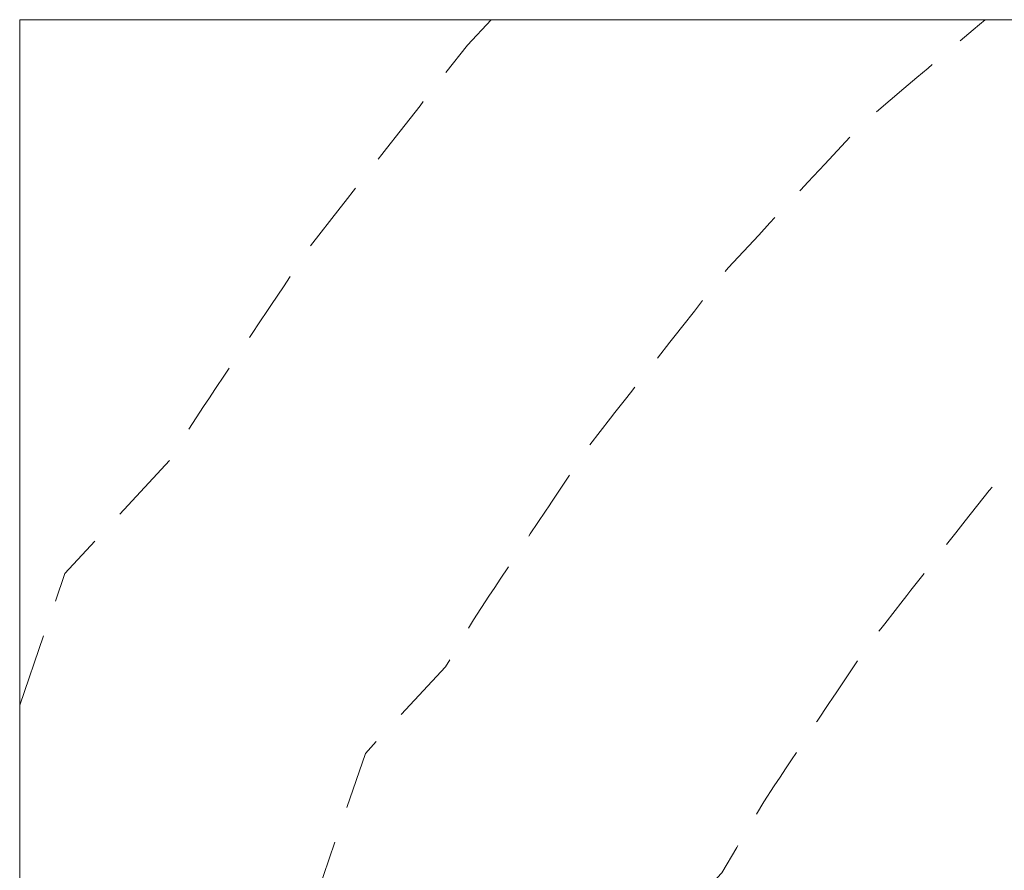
# Model space of a CAD drawing. Header units: millimetres. Extents: x -116676 to 202389, y -76107 to 75729.
# Tile 14 of 34: x -116676 to -74036, y 38900 to 75729. Entities that reach past the tile are written whole.
import ezdxf

# ---------------------------------------------------------------- set-up
doc = ezdxf.new("R2010")
doc.units = ezdxf.units.MM
doc.header["$LTSCALE"] = 1000
doc.linetypes.add('HIDDEN2', pattern=[4.7625, 3.175, -1.5875])
doc.layers.add('C-TOPO', color=7, linetype='Continuous', lineweight=9)
doc.layers.add('C-TOPO-MINR', color=8, linetype='HIDDEN2', lineweight=9)

msp = doc.modelspace()

# ---------------------------------------------------------------- linework, layer by layer
at = {"layer": 'C-TOPO'}
for p in [(-116676, -76034), (-467, 75729)]:
    msp.add_line(p, (-116676, 75729), dxfattribs=at)
at = {"layer": 'C-TOPO-MINR', "elevation": 9000, "flags": 128}
for points in [[(-116676, -32294), (-116547, -31505), (-116423, -30745), (-116281, -29875), (-116157, -29116), (-115934, -27751), (-115597, -26308), (-115370, -25359), (-115156, -24443), (-114929, -23494), (-114822, -23036), (-114709, -22561), (-114602, -22103), (-114488, -21629), (-114381, -21171), (-114268, -20696), (-114024, -19653), (-113857, -19142), (-113744, -18667), (-113393, -17595), (-113193, -16992), (-112983, -16317), (-112805, -15808), (-112662, -15376), (-112481, -14786), (-112268, -14173), (-112070, -13575), (-111848, -12905), (-111323, -11298), (-110711, -9905), (-110397, -9182), (-110060, -8407), (-109730, -7654), (-109404, -6905), (-109074, -6152), (-108748, -5403), (-108199, -4151), (-107629, -3065), (-107359, -2553), (-107033, -1931), (-106764, -1419), (-106390, -706), (-106250, -450), (-106233, -417), (-106109, -179), (-105924, 179), (-105577, 840), (-105227, 1507), (-105013, 1907), (-104887, 2149), (-104723, 2464), (-104386, 3107), (-104054, 3739), (-103662, 4484), (-103521, 4752), (-103296, 5181), (-103008, 5771), (-102610, 6606), (-102415, 6990), (-102287, 7251), (-102042, 7753), (-101801, 8239), (-101596, 8671), (-101373, 9127), (-101157, 9571), (-100154, 11633), (-99732, 12497), (-99545, 12879), (-99319, 13343), (-98928, 14141), (-98305, 15419), (-97920, 16217), (-97710, 16647), (-97527, 17020), (-97087, 17924), (-96426, 19284), (-96249, 19770), (-96074, 20251), (-95898, 20733), (-95788, 21036), (-95678, 21339), (-95328, 22303), (-94358, 24969), (-92830, 27012), (-92489, 27467), (-92275, 27753), (-92235, 27806), (-91568, 29091), (-90261, 31610), (-90164, 31892), (-90038, 32261), (-89836, 32847), (-88692, 36181), (-86273, 38793), (-85623, 39889), (-84453, 41866), (-83997, 42554), (-83741, 42937), (-83507, 43291), (-83188, 43770), (-83089, 43914), (-82811, 44341), (-82507, 44796), (-82339, 45047), (-82144, 45354), (-81628, 46126), (-81470, 46355), (-81290, 46626), (-81056, 46980), (-80543, 47747), (-80010, 48553), (-79388, 49352), (-79217, 49571), (-78765, 50146), (-78519, 50462), (-78251, 50805), (-78080, 51025), (-77627, 51600), (-77381, 51916), (-76830, 52624), (-76136, 53508), (-76027, 53641), (-75732, 54027), (-74697, 55346), (-73817, 56294), (-73328, 56818), (-72885, 57295), (-72395, 57818), (-71974, 58273), (-71699, 58569), (-70966, 59350), (-69957, 60438), (-68785, 61435), (-68230, 61905), (-67743, 62319), (-67188, 62789), (-66755, 63157), (-66484, 63390), (-65847, 63928), (-65552, 64174), (-64432, 65127), (-63111, 65999), (-62493, 66405), (-61939, 66770), (-61321, 67177), (-60767, 67542), (-60149, 67948), (-59595, 68313), (-58348, 69133), (-57041, 69816), (-56303, 70200), (-55668, 70532), (-54930, 70915), (-54295, 71248), (-53557, 71631), (-52922, 71963), (-51594, 72653), (-50588, 73069), (-50228, 73222), (-49932, 73345), (-49657, 73457), (-49200, 73647), (-48735, 73839), (-48375, 73989), (-48201, 74061), (-47926, 74177), (-47400, 74395), (-46893, 74604), (-46447, 74787), (-46194, 74897), (-45600, 75142), (-45059, 75366), (-44681, 75519), (-44462, 75616), (-44190, 75729)], [(-116676, 11611), (-116658, 11645), (-116534, 11882), (-116373, 12212), (-115918, 13168), (-115686, 13623), (-115620, 13758), (-115355, 14302), (-115147, 14720), (-114963, 15109), (-114706, 15634), (-114497, 16062), (-113491, 18131), (-113062, 19011), (-112878, 19386), (-112650, 19854), (-112256, 20659), (-111654, 21892), (-111265, 22699), (-111035, 23169), (-110860, 23526), (-110428, 24414), (-110104, 25080), (-110016, 25323), (-109841, 25804), (-109731, 26107), (-109621, 26410), (-109270, 27374), (-107550, 32102), (-104843, 35720), (-104736, 35926), (-103936, 37467), (-103869, 37663), (-101707, 43962), (-98231, 47715), (-97030, 49743), (-96354, 50765), (-96098, 51149), (-95864, 51503), (-95481, 52076), (-95430, 52150), (-95195, 52510), (-94844, 53036), (-94765, 53155), (-94569, 53462), (-93909, 54450), (-93751, 54680), (-93646, 54837), (-93412, 55191), (-92900, 55958), (-92068, 57216), (-91091, 58470), (-90898, 58718), (-90446, 59293), (-90221, 59580), (-89954, 59924), (-89761, 60172), (-89309, 60746), (-89084, 61034), (-88516, 61763), (-87731, 62764), (-87679, 62827), (-87459, 63115), (-85989, 64987), (-84673, 66406), (-84183, 66930), (-83741, 67407), (-83251, 67931), (-82851, 68362), (-82547, 68689), (-81815, 69470), (-80238, 71170), (-78382, 72750), (-77826, 73219), (-77340, 73633), (-76784, 74103), (-76405, 74425), (-76113, 74677), (-75385, 75292), (-75111, 75521), (-74866, 75729)], [(-116676, 46049), (-114722, 51744), (-110190, 56637), (-109607, 57620), (-108710, 58976), (-108454, 59360), (-108220, 59714), (-107774, 60382), (-107772, 60386), (-107580, 60680), (-107190, 61263), (-106995, 61570), (-106190, 62775), (-106032, 63004), (-106003, 63048), (-105769, 63402), (-105256, 64169), (-104125, 65880), (-102794, 67589), (-102579, 67864), (-102127, 68439), (-101924, 68699), (-101657, 69043), (-101442, 69318), (-100990, 69893), (-100787, 70153), (-100203, 70903), (-99339, 72003), (-99185, 72204), (-97282, 74629), (-96262, 75729)]]:
    msp.add_lwpolyline(points, dxfattribs=at)

doc.saveas('drawing.dxf')
